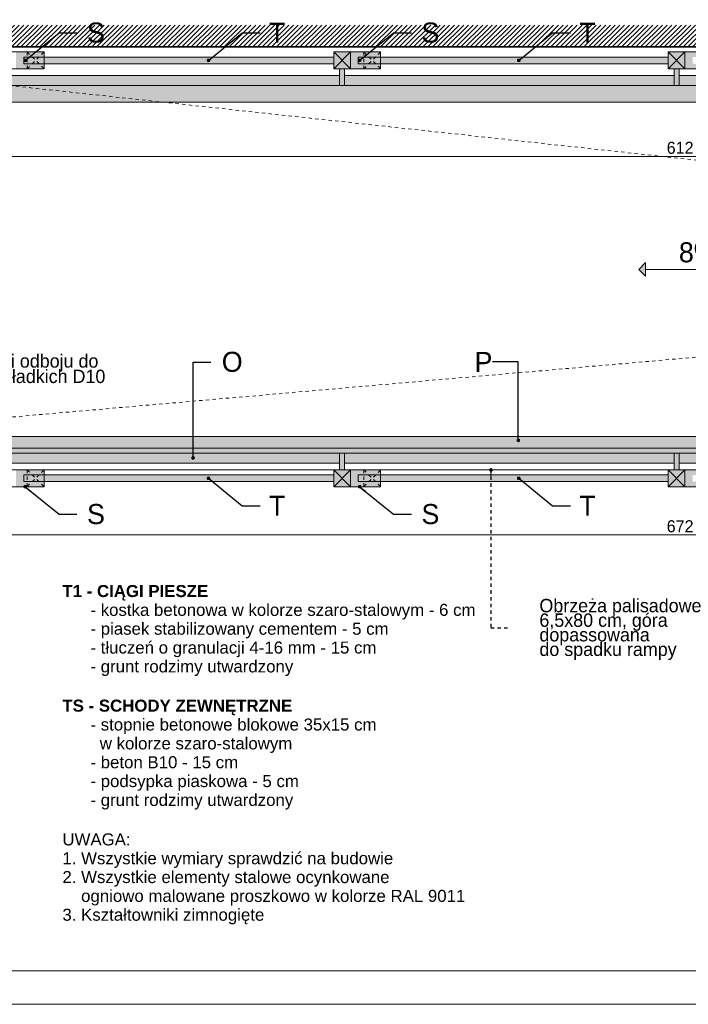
# Model space of a CAD drawing. Extents: x -185212 to -141632, y 74574 to 84560.
# Tile 3 of 256: x -176177 to -174178, y 74574 to 77519. Entities that reach past the tile are written whole.
import ezdxf

# ---------------------------------------------------------------- set-up
doc = ezdxf.new("R2010")
doc.units = 0
doc.header["$MEASUREMENT"] = 0
doc.linetypes.add('Hidden Line', pattern=[20, 10, -10])
for name, color, linetype, lineweight in [('Arch balustrady_Nr_Pióra__41', 7, 'Continuous', 9), ('Arch opisy_Nr_Pióra__1', 7, 'Continuous', 35), ('Arch opisy_Nr_Pióra__21', 7, 'Continuous', 13), ('Arch schody_Nr_Pióra__1', 7, 'Continuous', 35), ('Arch schody_Nr_Pióra__21', 7, 'Continuous', 13), ('arch spadki_Nr_Pióra__21', 7, 'Continuous', 13), ('ARCH TABELA_Nr_Pióra__21', 7, 'Continuous', 13), ('arch wypelnienia_Nr_Pióra__41', 7, 'Continuous', 9), ('INWENT WYMIARY_Nr_Pióra__21', 7, 'Continuous', 13)]:
    doc.layers.add(name, color=color, linetype=linetype, lineweight=lineweight)
for name, color, linetype, lineweight, true_color in [('Arch kolorystyka_Nr_Pióra__81', 7, 'Continuous', 13, 0x6a6a6a), ('Arch schody_Nr_Pióra__2', 7, 'Continuous', 13, 0x7f7f7f), ('arch wypelnienia_Nr_Pióra__61', 7, 'Continuous', 20, 0x6a6a6a), ('INWENT WYMIARY_Nr_Pióra__3', 7, 'Continuous', 18, 0xff6600)]:
    doc.layers.add(name, color=color, linetype=linetype, lineweight=lineweight, true_color=true_color)
doc.layers.add('Arch schody', color=7, linetype='Continuous')
doc.layers.add('INWENT WYMIARY', color=7, linetype='Continuous')
doc.styles.add('GENERATED_STYLE_1', font='txt')
doc.styles.add('GENERATED_STYLE_3', font='txt')
doc.styles.add('GENERATED_STYLE_7', font='arial.ttf')
doc.styles.add('GENERATED_STYLE_9', font='arial.ttf')
doc.dimstyles.new('GENERATED_STYLE__12', dxfattribs={"dimtxt": 0.18, "dimasz": 21.888, "dimexe": 0.18, "dimexo": 0.0625, "dimgap": 0.09, "dimtad": 0, "dimtih": 1, "dimtoh": 1, "dimdec": 4, "dimzin": 0, "dimdsep": 46, "dimcen": 0.09, "dimadec": 0, "dimazin": 0, "dimtfac": 1, "dimtdec": 4, "dimtmove": 0, "dimatfit": 3, "dimldrblk": 'ARROWHEAD_11', "dimfxl": 0, "dimtolj": 1, "dimtzin": 0, "dimarcsym": 0})
doc.dimstyles.new('GENERATED_STYLE__2', dxfattribs={"dimtxt": 35.999999, "dimasz": 18.24, "dimexe": 0.18, "dimexo": 0, "dimgap": 0.09, "dimtad": 1, "dimtih": 1, "dimtoh": 1, "dimdec": 0, "dimlfac": 0.1, "dimzin": 0, "dimdsep": 46, "dimtxsty": 'GENERATED_STYLE_1', "dimblk": 'ARROWHEAD_2', "dimblk1": 'ARROWHEAD_2', "dimblk2": 'ARROWHEAD_2', "dimcen": 0.09, "dimclrd": 7, "dimclre": 7, "dimclrt": 7, "dimazin": 0, "dimtfac": 1, "dimtdec": 4, "dimtmove": 0, "dimatfit": 3, "dimfxl": 0, "dimtolj": 1, "dimtzin": 0, "dimarcsym": 0})
doc.dimstyles.new('GENERATED_STYLE__6', dxfattribs={"dimtxt": 35.999999, "dimasz": 18.24, "dimexe": 0.18, "dimexo": 0, "dimgap": 0.09, "dimtad": 1, "dimtih": 1, "dimtoh": 1, "dimdec": 0, "dimlfac": 0.1, "dimzin": 0, "dimdsep": 46, "dimtxsty": 'GENERATED_STYLE_1', "dimblk": 'ARROWHEAD_2', "dimblk1": 'ARROWHEAD_2', "dimblk2": 'ARROWHEAD_2', "dimcen": 0.09, "dimclrd": 256, "dimclre": 256, "dimclrt": 256, "dimazin": 0, "dimtfac": 1, "dimtdec": 4, "dimtmove": 0, "dimatfit": 3, "dimfxl": 0, "dimtolj": 1, "dimtzin": 0, "dimarcsym": 0})

# ---------------------------------------------------------------- blocks, each defined once
blk = doc.blocks.new('Linia_7', base_point=(-174090.6, 76772.1))
at = {"layer": 'Arch schody_Nr_Pióra__21', "linetype": 'Continuous'}
blk.add_hatch(color=256, dxfattribs=at).paths.add_polyline_path([(-174326.3, 76772.1), (-174306.3, 76792.1), (-174306.3, 76752.1)], flags=0)
for p, q in [((-174326.3, 76772.1), (-174306.3, 76792.1)), ((-174326.3, 76772.1), (-174306.3, 76752.1)), ((-174306.3, 76792.1), (-174306.3, 76752.1)), ((-174090.6, 76772.1), (-174306.3, 76772.1))]:
    blk.add_line(p, q, dxfattribs=at)
blk = doc.blocks.new('*D102')
at = {"layer": 'INWENT WYMIARY_Nr_Pióra__3', "linetype": 'Continuous'}
for p, q in [((-177568.4, 77092), (-177568.4, 77128)), ((-177268.4, 77092), (-177268.4, 77128)), ((-177580.2, 77110), (-177568.4, 77110)), ((-177561.5, 77122), (-177575.4, 77098)), ((-177568.4, 77110), (-177268.4, 77110)), ((-177261.5, 77122), (-177275.4, 77098))]:
    blk.add_line(p, q, dxfattribs=at)
at = {"layer": 'INWENT WYMIARY_Nr_Pióra__3', "char_height": 36, "attachment_point": 7, "style": 'GENERATED_STYLE_1'}
for s, insert in [('{30}', (-177441.5, 77117.2)), ('{612}', (-174243, 77117.2)), ('{30}', (-171021.5, 77117.2))]:
    blk.add_mtext(s, dxfattribs=dict(at, insert=insert))
blk = doc.blocks.new('ARROWHEAD_2')
at = {"color": 0, "linetype": 'Continuous', "lineweight": 0}
for p, q in [((0, 0), (-1, 0)), ((-0.38, -0.66), (0.38, 0.66))]:
    blk.add_line(p, q, dxfattribs=at)
blk = doc.blocks.new('*D103')
at = {"layer": 'INWENT WYMIARY_Nr_Pióra__3', "linetype": 'Continuous'}
for p, q in [((-177268.4, 77092), (-177268.4, 77128)), ((-171148.4, 77092), (-171148.4, 77128)), ((-177261.5, 77122), (-177275.4, 77098)), ((-177268.4, 77110), (-171148.4, 77110)), ((-171141.5, 77122), (-171155.4, 77098))]:
    blk.add_line(p, q, dxfattribs=at)
at = {"layer": 'INWENT WYMIARY_Nr_Pióra__3', "char_height": 36, "attachment_point": 7, "style": 'GENERATED_STYLE_1'}
for s, insert in [('{30}', (-177441.5, 77117.2)), ('{612}', (-174243, 77117.2)), ('{30}', (-171021.5, 77117.2))]:
    blk.add_mtext(s, dxfattribs=dict(at, insert=insert))
blk = doc.blocks.new('*D104')
at = {"layer": 'INWENT WYMIARY_Nr_Pióra__3', "linetype": 'Continuous'}
for p, q in [((-171148.4, 77092), (-171148.4, 77128)), ((-170848.4, 77092), (-170848.4, 77128)), ((-171141.5, 77122), (-171155.4, 77098)), ((-171148.4, 77110), (-170848.4, 77110)), ((-170855.4, 77098), (-170841.5, 77122)), ((-170848.4, 77110), (-170836.7, 77110))]:
    blk.add_line(p, q, dxfattribs=at)
at = {"layer": 'INWENT WYMIARY_Nr_Pióra__3', "char_height": 36, "attachment_point": 7, "style": 'GENERATED_STYLE_1'}
for s, insert in [('{30}', (-177441.5, 77117.2)), ('{612}', (-174243, 77117.2)), ('{30}', (-171021.5, 77117.2))]:
    blk.add_mtext(s, dxfattribs=dict(at, insert=insert))
blk = doc.blocks.new('*D105')
at = {"layer": 'INWENT WYMIARY_Nr_Pióra__21', "linetype": 'Continuous'}
for p, q in [((-177580.2, 75978.1), (-177568.4, 75978.1)), ((-177561.5, 75990.1), (-177575.4, 75966.1)), ((-177568.4, 75960.1), (-177568.4, 75996.1)), ((-177568.4, 75978.1), (-170848.4, 75978.1)), ((-170855.4, 75966.1), (-170841.5, 75990.1)), ((-170848.4, 75960.1), (-170848.4, 75996.1)), ((-170848.4, 75978.1), (-170836.7, 75978.1))]:
    blk.add_line(p, q, dxfattribs=at)
at = {"layer": 'INWENT WYMIARY_Nr_Pióra__21', "insert": (-174243, 75985.3), "char_height": 36, "attachment_point": 7, "style": 'GENERATED_STYLE_1'}
blk.add_mtext('{672}', dxfattribs=at)
blk = doc.blocks.new('ARROWHEAD_11')
at = {"color": 0, "linetype": 'Continuous', "lineweight": 0}
blk.add_line((0, 0), (-1, 0), dxfattribs=at)
at = {"color": 0, "linetype": 'Continuous', "lineweight": 0, "const_width": 0.25, "flags": 128}
blk.add_lwpolyline([(-0.125, 0, 1), (0.125, 0, 1)], format="xyb", close=True, dxfattribs=at)

msp = doc.modelspace()

# ---------------------------------------------------------------- hatches: boundary and pattern name
at = {"layer": 'Arch kolorystyka_Nr_Pióra__81', "linetype": 'Continuous'}
h = msp.add_hatch(dxfattribs=at)
h.set_pattern_fill('Cegła_zwykła', color=256, style=0, pattern_type=2)
h.set_pattern_definition([(45, (0, 0), (-7.0710678, 7.0710678), [])])
h.paths.add_polyline_path([(-170333.1, 77437.1), (-177268.4, 77437.1), (-177268.4, 77504.2), (-177194.9, 77504.2), (-177194.9, 77502.6), (-170333.1, 77502.6)], flags=0)
at = {"layer": 'arch wypelnienia_Nr_Pióra__41', "linetype": 'Continuous', "lineweight": 0, "true_color": 0x000000}
for points in [[(-175238.4, 77422.1), (-175188.4, 77422.1), (-175188.4, 77372.1), (-175205.9, 77372.1), (-175205.9, 77322.1), (-175220.9, 77322.1), (-175220.9, 77372.1), (-175238.4, 77372.1)], [(-174238.4, 77422.1), (-174188.4, 77422.1), (-174188.4, 77372.1), (-174205.9, 77372.1), (-174205.9, 77322.1), (-174220.9, 77322.1), (-174220.9, 77372.1), (-174238.4, 77372.1)], [(-176165.5, 77387.1), (-175238.4, 77387.1), (-175238.4, 77407.1), (-176165.5, 77407.1)], [(-175165.5, 77387.1), (-174238.4, 77387.1), (-174238.4, 77407.1), (-175165.5, 77407.1)], [(-176205.9, 77352.1), (-175220.9, 77352.1), (-175220.9, 77322.1), (-176205.9, 77322.1)], [(-174220.9, 77322.1), (-174220.9, 77352.1), (-175205.9, 77352.1), (-175205.9, 77322.1)], [(-173220.9, 77322.1), (-173220.9, 77352.1), (-174205.9, 77352.1), (-174205.9, 77322.1)], [(-170848.4, 77272.1), (-177568.4, 77272.1), (-177568.4, 77322.1), (-170848.4, 77322.1)], [(-177568.4, 76222.1), (-170848.4, 76222.1), (-170848.4, 76272.1), (-177568.4, 76272.1)], [(-176205.9, 76222.1), (-175220.9, 76222.1), (-175220.9, 76192.1), (-176205.9, 76192.1)], [(-175238.4, 76122.1), (-175188.4, 76122.1), (-175188.4, 76172.1), (-175205.9, 76172.1), (-175205.9, 76222.1), (-175220.9, 76222.1), (-175220.9, 76172.1), (-175238.4, 76172.1)], [(-174220.9, 76192.1), (-174220.9, 76222.1), (-175205.9, 76222.1), (-175205.9, 76192.1)], [(-174238.4, 76122.1), (-174188.4, 76122.1), (-174188.4, 76172.1), (-174205.9, 76172.1), (-174205.9, 76222.1), (-174220.9, 76222.1), (-174220.9, 76172.1), (-174238.4, 76172.1)], [(-173220.9, 76192.1), (-173220.9, 76222.1), (-174205.9, 76222.1), (-174205.9, 76192.1)], [(-176165.5, 76137.1), (-175238.4, 76137.1), (-175238.4, 76157.1), (-176165.5, 76157.1)], [(-175165.5, 76137.1), (-174238.4, 76137.1), (-174238.4, 76157.1), (-175165.5, 76157.1)]]:
    msp.add_hatch(color=18, dxfattribs=at).paths.add_polyline_path(points, flags=0)
at = {"layer": 'arch wypelnienia_Nr_Pióra__61', "linetype": 'Continuous', "lineweight": 0, "true_color": 0x1a1a1a}
for points in [[(-176188.4, 77372.1), (-176188.4, 77422.1), (-176104.8, 77422.1), (-176104.8, 77407.1), (-176165.5, 77407.1), (-176165.5, 77387.1), (-176104.8, 77387.1), (-176104.8, 77372.1)], [(-175188.4, 77372.1), (-175188.4, 77422.1), (-175098.3, 77422.1), (-175098.3, 77407.1), (-175165.5, 77407.1), (-175165.5, 77387.1), (-175098.3, 77387.1), (-175098.3, 77372.1)], [(-174188.4, 77372.1), (-174188.4, 77422.1), (-174091.9, 77422.1), (-174091.9, 77407.1), (-174165.5, 77407.1), (-174165.5, 77387.1), (-174091.9, 77387.1), (-174091.9, 77372.1)], [(-176188.4, 76172.1), (-176188.4, 76122.1), (-176104.8, 76122.1), (-176104.8, 76137.1), (-176165.5, 76137.1), (-176165.5, 76157.1), (-176104.8, 76157.1), (-176104.8, 76172.1)], [(-175188.4, 76172.1), (-175188.4, 76122.1), (-175098.3, 76122.1), (-175098.3, 76137.1), (-175165.5, 76137.1), (-175165.5, 76157.1), (-175098.3, 76157.1), (-175098.3, 76172.1)], [(-174188.4, 76172.1), (-174188.4, 76122.1), (-174091.9, 76122.1), (-174091.9, 76137.1), (-174165.5, 76137.1), (-174165.5, 76157.1), (-174091.9, 76157.1), (-174091.9, 76172.1)]]:
    msp.add_hatch(color=250, dxfattribs=at).paths.add_polyline_path(points, flags=0)

# ---------------------------------------------------------------- linework, layer by layer
at = {"layer": 'Arch balustrady_Nr_Pióra__41', "linetype": 'Continuous'}
for p, q in [((-176104.8, 77422.1), (-176238.4, 77422.1)), ((-176104.8, 77372.1), (-176104.8, 77422.1)), ((-175098.3, 77422.1), (-175238.4, 77422.1)), ((-175188.4, 77422.1), (-175238.4, 77422.1)), ((-175238.4, 77372.1), (-175188.4, 77422.1)), ((-175238.4, 77422.1), (-175188.4, 77372.1)), ((-175238.4, 77422.1), (-175238.4, 77372.1)), ((-175188.4, 77372.1), (-175188.4, 77422.1)), ((-175098.3, 77372.1), (-175098.3, 77422.1)), ((-174091.9, 77422.1), (-174238.4, 77422.1)), ((-174188.4, 77422.1), (-174238.4, 77422.1)), ((-174238.4, 77372.1), (-174188.4, 77422.1)), ((-174238.4, 77422.1), (-174188.4, 77372.1)), ((-174238.4, 77422.1), (-174238.4, 77372.1)), ((-174188.4, 77372.1), (-174188.4, 77422.1)), ((-176165.5, 77407.1), (-176165.5, 77387.1)), ((-176165.5, 77407.1), (-175238.4, 77407.1)), ((-175165.5, 77407.1), (-175165.5, 77387.1)), ((-175165.5, 77407.1), (-174238.4, 77407.1)), ((-176238.4, 77372.1), (-176104.8, 77372.1)), ((-176165.5, 77387.1), (-175238.4, 77387.1)), ((-175238.4, 77372.1), (-175098.3, 77372.1)), ((-175238.4, 77372.1), (-175188.4, 77372.1)), ((-175220.9, 77372.1), (-175220.9, 77322.1)), ((-175205.9, 77372.1), (-175205.9, 77322.1)), ((-175165.5, 77387.1), (-174238.4, 77387.1)), ((-174238.4, 77372.1), (-174091.9, 77372.1)), ((-174238.4, 77372.1), (-174188.4, 77372.1)), ((-174220.9, 77372.1), (-174220.9, 77322.1)), ((-174205.9, 77372.1), (-174205.9, 77322.1)), ((-176205.9, 77352.1), (-175220.9, 77352.1)), ((-175205.9, 77352.1), (-174220.9, 77352.1)), ((-174205.9, 77352.1), (-173220.9, 77352.1)), ((-177568.4, 77322.1), (-170848.4, 77322.1)), ((-177568.4, 77272.1), (-170848.4, 77272.1)), ((-177568.4, 76272.1), (-170848.4, 76272.1)), ((-177568.4, 76222.1), (-170848.4, 76222.1)), ((-175220.9, 76172.1), (-175220.9, 76222.1)), ((-175205.9, 76172.1), (-175205.9, 76222.1)), ((-174220.9, 76172.1), (-174220.9, 76222.1)), ((-174205.9, 76172.1), (-174205.9, 76222.1)), ((-176205.9, 76192.1), (-175220.9, 76192.1)), ((-175205.9, 76192.1), (-174220.9, 76192.1)), ((-174205.9, 76192.1), (-173220.9, 76192.1)), ((-176238.4, 76172.1), (-176104.8, 76172.1)), ((-176165.5, 76137.1), (-176165.5, 76157.1)), ((-176165.5, 76157.1), (-175238.4, 76157.1)), ((-176104.8, 76172.1), (-176104.8, 76122.1)), ((-175238.4, 76172.1), (-175098.3, 76172.1)), ((-175238.4, 76172.1), (-175188.4, 76172.1)), ((-175238.4, 76172.1), (-175188.4, 76122.1)), ((-175238.4, 76122.1), (-175188.4, 76172.1)), ((-175238.4, 76122.1), (-175238.4, 76172.1)), ((-175188.4, 76172.1), (-175188.4, 76122.1)), ((-175165.5, 76137.1), (-175165.5, 76157.1)), ((-175165.5, 76157.1), (-174238.4, 76157.1)), ((-175098.3, 76172.1), (-175098.3, 76122.1)), ((-174238.4, 76172.1), (-174091.9, 76172.1)), ((-174238.4, 76172.1), (-174188.4, 76172.1)), ((-174238.4, 76172.1), (-174188.4, 76122.1)), ((-174238.4, 76122.1), (-174188.4, 76172.1)), ((-174238.4, 76122.1), (-174238.4, 76172.1)), ((-174188.4, 76172.1), (-174188.4, 76122.1)), ((-176104.8, 76122.1), (-176238.4, 76122.1)), ((-176165.5, 76137.1), (-175238.4, 76137.1)), ((-175098.3, 76122.1), (-175238.4, 76122.1)), ((-175188.4, 76122.1), (-175238.4, 76122.1)), ((-175165.5, 76137.1), (-174238.4, 76137.1)), ((-174091.9, 76122.1), (-174238.4, 76122.1)), ((-174188.4, 76122.1), (-174238.4, 76122.1))]:
    msp.add_line(p, q, dxfattribs=at)
at = {"layer": 'Arch balustrady_Nr_Pióra__41', "linetype": 'Hidden Line'}
for p, q in [((-176154.8, 77422.1), (-176154.8, 77372.1)), ((-176154.8, 77372.1), (-176104.8, 77422.1)), ((-176154.8, 77422.1), (-176104.8, 77372.1)), ((-175148.3, 77422.1), (-175148.3, 77372.1)), ((-175148.3, 77372.1), (-175098.3, 77422.1)), ((-175148.3, 77422.1), (-175098.3, 77372.1)), ((-176154.8, 76122.1), (-176154.8, 76172.1)), ((-176154.8, 76172.1), (-176104.8, 76122.1)), ((-176154.8, 76122.1), (-176104.8, 76172.1)), ((-175148.3, 76122.1), (-175148.3, 76172.1)), ((-175148.3, 76172.1), (-175098.3, 76122.1)), ((-175148.3, 76122.1), (-175098.3, 76172.1))]:
    msp.add_line(p, q, dxfattribs=at)
at = {"layer": 'Arch schody_Nr_Pióra__1', "linetype": 'Continuous'}
msp.add_line((-169618.4, 77437.1), (-177268.4, 77437.1), dxfattribs=at)
at = {"layer": 'Arch schody_Nr_Pióra__2', "linetype": 'Hidden Line'}
for q in [(-177268.4, 77437.1), (-177268.4, 76237.1)]:
    msp.add_line((-171148.4, 76772.1), q, dxfattribs=at)
at = {"layer": 'Arch schody_Nr_Pióra__2', "linetype": 'Continuous'}
for p, q in [((-171148.4, 76237.1), (-177268.4, 76237.1)), ((-171148.4, 76172.1), (-177268.4, 76172.1))]:
    msp.add_line(p, q, dxfattribs=at)
at = {"layer": 'ARCH TABELA_Nr_Pióra__21', "linetype": 'Continuous'}
for p, q in [((-170433.1, 74674), (-178093.1, 74674)), ((-170333.1, 74574), (-178693.1, 74574))]:
    msp.add_line(p, q, dxfattribs=at)

# ---------------------------------------------------------------- block references
at = {"layer": 'Arch schody', "linetype": 'Continuous'}
msp.add_blockref('Linia_7', (-174090.6, 76772.1), dxfattribs=at)

# ---------------------------------------------------------------- texts
at = {"layer": 'Arch opisy_Nr_Pióra__1', "linetype": 'Continuous', "insert": (-176049.8, 74813.1), "char_height": 36, "width": 1344.884, "attachment_point": 7, "line_spacing_factor": 0.938073, "style": 'GENERATED_STYLE_9'}
msp.add_mtext('{UWAGA:\\P1. Wszystkie wymiary sprawdzić na budowie\\P2. Wszystkie elementy stalowe ocynkowane\\P    ogniowo malowane proszkowo w kolorze RAL 9011\\P3. Kształtowniki zimnogięte}', dxfattribs=at)
at = {"layer": 'Arch opisy_Nr_Pióra__21', "linetype": 'Continuous', "char_height": 60, "style": 'GENERATED_STYLE_3'}
for s, insert, width, attachment_point in [('{S}', (-175976.2, 77479.9), 46.306, 4), ('{T}', (-175432.1, 77479.9), 42.353, 4), ('{S}', (-174976.2, 77479.9), 46.306, 4), ('{T}', (-174504.5, 77479.9), 42.353, 4), ('{O}', (-175573.3, 76495.1), 54.212, 4), ('{P}', (-174764, 76495.1), 46.306, 6), ('{T}', (-175432.1, 76064.9), 42.353, 4), ('{T}', (-174504.5, 76064.9), 42.353, 4), ('{S}', (-175976.2, 76039.8), 46.306, 4), ('{S}', (-174976.2, 76039.8), 46.306, 4)]:
    msp.add_mtext(s, dxfattribs=dict(at, insert=insert, width=width, attachment_point=attachment_point))
at = {"layer": 'Arch opisy_Nr_Pióra__21', "linetype": 'Continuous'}
for s, insert, char_height, width, attachment_point, line_spacing_factor, style in [('{Połączenie poręczy i odboju do słupków\\Pza pomocą prętów gładkich D10}', (-176682.5, 76469), 40, 885.46, 4, 0.345274, 'GENERATED_STYLE_3'), ('\\A1;{\\fArial|b1|i0|c0|p38;T1 - CIĄGI PIESZE\\P\\fArial|b0|i0|c0|p38;      - kostka betonowa w kolorze szaro-stalowym - 6 cm\\P      - piasek stabilizowany cementem - 5 cm \\P      - tłuczeń o granulacji 4-16 mm - 15 cm\\P      - grunt rodzimy utwardzony}', (-176049.8, 75828), 36, 1321.054, 1, 0.938633, 'GENERATED_STYLE_7'), ('{Obrzeża palisadowe\\P6,5x80 cm, góra dopassowana\\Pdo spadku rampy}', (-174623.6, 75695.1), 40, 664.096, 4, 0.653624, 'GENERATED_STYLE_3'), ('\\A1;{\\fArial|b1|i0|c0|p38;TS - SCHODY ZEWNĘTRZNE\\P\\fArial|b0|i0|c0|p38;      - stopnie betonowe blokowe 35x15 cm\\P        w kolorze szaro-stalowym\\P      - beton B10 - 15 cm \\P      - podsypka piaskowa - 5 cm\\P      - grunt rodzimy utwardzony}', (-176049.8, 75485.2), 36, 1321.054, 1, 0.939587, 'GENERATED_STYLE_7')]:
    msp.add_mtext(s, dxfattribs=dict(at, insert=insert, char_height=char_height, width=width, attachment_point=attachment_point, line_spacing_factor=line_spacing_factor, style=style))
at = {"layer": 'arch spadki_Nr_Pióra__21', "linetype": 'Continuous', "insert": (-174090.6, 76853.1), "char_height": 60, "attachment_point": 3, "style": 'GENERATED_STYLE_3'}
msp.add_mtext('{8%}', dxfattribs=at)

# ---------------------------------------------------------------- dimensions: what is measured, and where the dimension line sits
at = {"layer": 'INWENT WYMIARY', "color": 30, "linetype": 'Continuous', "lineweight": 18, "true_color": 0xff6600}
for p1, p2, picture, middle in [((-177568.4, 77272.1), (-177268.4, 77272.1), '*D102', (-177414.2, 77135.2)), ((-177268.4, 77272.1), (-171148.4, 77125.3), '*D103', (-174202, 77135.2)), ((-171148.4, 77125.3), (-170848.4, 77272.1), '*D104', (-170994.2, 77135.2))]:
    dim = msp.add_linear_dim(base=(-177568.4, 77110), p1=p1, p2=p2, dimstyle='GENERATED_STYLE__6', dxfattribs=at)
    dim.commit()
    dim.dimension.update_dxf_attribs({"geometry": picture, "text_midpoint": middle})
at = {"layer": 'INWENT WYMIARY', "linetype": 'Continuous'}
dim = msp.add_linear_dim(base=(-177568.4, 75978.1), p1=(-177568.4, 76222.1), p2=(-170848.4, 76222.1), dimstyle='GENERATED_STYLE__2', dxfattribs=at)
dim.commit()
dim.dimension.update_dxf_attribs({"geometry": '*D105', "text_midpoint": (-174202, 76003.3)})

# ---------------------------------------------------------------- leaders
at = {"layer": 'Arch opisy_Nr_Pióra__21', "linetype": 'Continuous', "annotation_type": 0, "has_hookline": 1, "hookline_direction": 1}
for points, text_width in [([(-176161, 77397.1), (-176059.9, 77479.6), (-176006.5, 77479.6)], 40), ([(-175613, 77397.1), (-175511.9, 77479.6), (-175458.5, 77479.6)], 40), ([(-175161, 77397.1), (-175059.9, 77479.6), (-175006.5, 77479.6)], 40), ([(-174685.3, 77397.1), (-174584.2, 77479.6), (-174530.8, 77479.6)], 40), ([(-175659.2, 76208.1), (-175659.2, 76494.8), (-175605.8, 76494.8)], 45.7), ([(-174686.6, 76260.5), (-174686.6, 76495.1), (-174763.9, 76495.1)], 40), ([(-175613, 76147.1), (-175511.9, 76064.5), (-175458.5, 76064.5)], 40), ([(-174685.3, 76147.1), (-174584.2, 76064.5), (-174530.8, 76064.5)], 40), ([(-176161, 76122.1), (-176059.9, 76039.5), (-176006.5, 76039.5)], 40), ([(-175161, 76122.1), (-175059.9, 76039.5), (-175006.5, 76039.5)], 40)]:
    msp.add_leader(points, dimstyle='GENERATED_STYLE__12', dxfattribs=dict(at, text_width=text_width))
at = {"layer": 'Arch opisy_Nr_Pióra__21', "linetype": 'Hidden Line', "annotation_type": 0, "has_hookline": 1, "hookline_direction": 1, "text_width": 588.6}
msp.add_leader([(-174768.5, 76172.1), (-174768.5, 75700.1), (-174715.1, 75700.1)], dimstyle='GENERATED_STYLE__12', dxfattribs=at)

doc.saveas('drawing.dxf')
